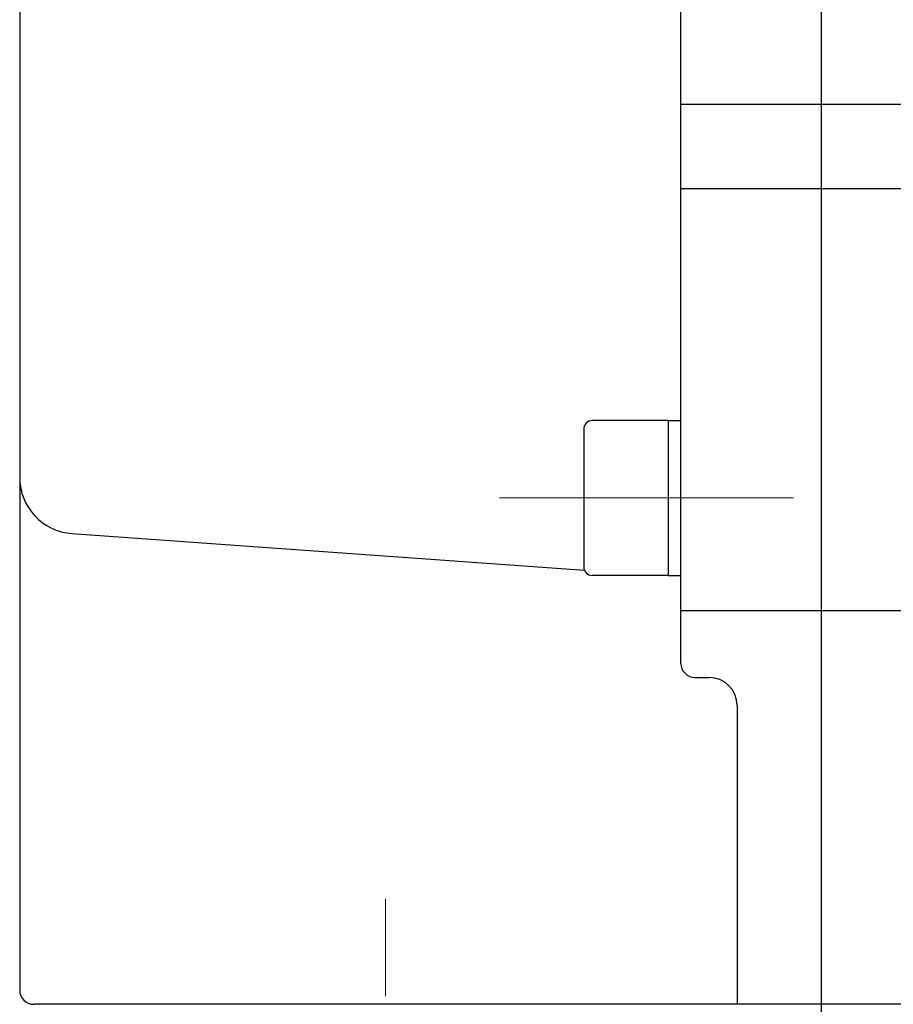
# Model space of a CAD drawing. Header units: millimetres. Extents: x 0 to 1300, y 0 to 891.
# Tile 112 of 132: x 319 to 350, y 580 to 615. Entities that reach past the tile are written whole.
import ezdxf

# ---------------------------------------------------------------- set-up
doc = ezdxf.new("R2010")
doc.units = ezdxf.units.MM
doc.header["$LTSCALE"] = 0.545669
doc.linetypes.add('CENTER', pattern=[50.8, 31.75, -6.35, 6.35, -6.35])
doc.layers.add('NoLayerName_001', color=7, linetype='Continuous')
doc.layers.add('NoLayerName_003', color=7, linetype='Continuous')

msp = doc.modelspace()

# ---------------------------------------------------------------- linework, layer by layer
at = {"layer": 'NoLayerName_001', "color": 7, "linetype": 'Continuous', "lineweight": 25}
for p, q in [((347, 577.6024), (347, 666.6024)), ((342, 592.2215), (342, 666.1024)), ((318.5, 658.226), (318.5, 580.6024)), ((342, 612.1024), (347, 612.1024)), ((347, 612.1024), (356, 612.1024)), ((342, 609.1024), (347, 609.1024)), ((347, 609.1024), (356, 609.1024)), ((341.55, 600.8507), (338.85, 600.8507)), ((341.55, 600.8507), (341.55, 595.3507)), ((341.55, 600.8507), (342, 600.8507)), ((338.55, 600.5507), (338.55, 595.6507)), ((320.357, 596.8346), (338.5758, 595.5289)), ((341.55, 595.3507), (338.85, 595.3507)), ((341.55, 595.3507), (342, 595.3507)), ((342, 594.1024), (347, 594.1024)), ((347, 594.1024), (353.5, 594.1024)), ((342.5, 591.7215), (343, 591.7215)), ((344, 590.7215), (344, 580.1024)), ((353.5, 580.1024), (319, 580.1024))]:
    msp.add_line(p, q, dxfattribs=at)
at = {"layer": 'NoLayerName_001', "color": 4, "linetype": 'CENTER', "lineweight": 13}
msp.add_line((335.55, 598.1007), (346, 598.1007), dxfattribs=at)
at = {"layer": 'NoLayerName_001', "color": 7, "linetype": 'Continuous', "lineweight": 25}
for centre, radius, start, end in [((338.85, 600.5507), 0.3, 90, 180), ((320.5, 598.8295), 2, 180, 265.90073), ((338.85, 595.6507), 0.3, 180, 270), ((342.5, 592.2215), 0.5, 180, 270), ((343, 590.7215), 1, 0, 90), ((319, 580.6024), 0.5, 180, 270)]:
    msp.add_arc(centre, radius, start, end, dxfattribs=at)
at = {"layer": 'NoLayerName_003', "color": 4, "linetype": 'CENTER', "lineweight": 13}
msp.add_line((331.5, 559.6024), (331.5, 584.6024), dxfattribs=at)

doc.saveas('drawing.dxf')
